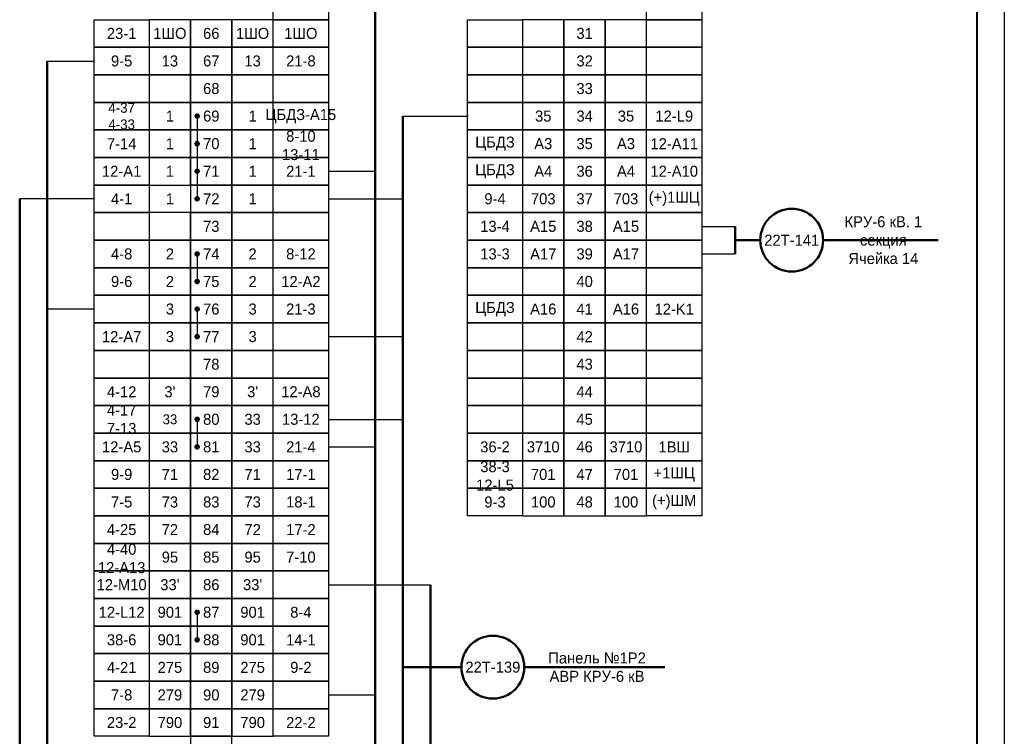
# Model space of a CAD drawing. Header units: millimetres. Extents: x 4897 to 12009, y -3017 to 2708.
# Tile 68 of 86: x 9612 to 9791, y 127 to 257. Entities that reach past the tile are written whole.
import ezdxf

# ---------------------------------------------------------------- set-up
doc = ezdxf.new("R2010")
doc.units = ezdxf.units.MM
doc.styles.add('SIMPLEX', font='txt', dxfattribs={"height": 5})

msp = doc.modelspace()

# ---------------------------------------------------------------- linework, layer by layer
for p, q in [((9790.55, 466.07), (9790.55, 46.06)), ((9617.01, 249.05), (9625.5, 249.05)), ((9644.19, 239.05), (9644.19, 224.05)), ((9681.49, 239.05), (9693.36, 239.05)), ((9625.5, 224.05), (9612.01, 224.05)), ((9668, 224.05), (9681.49, 224.05)), ((9735.7, 219.05), (9741.73, 219.05)), ((9644.19, 214.05), (9644.19, 209.05)), ((9735.7, 214.05), (9741.73, 214.05)), ((9625.5, 204.05), (9617.01, 204.05)), ((9644.19, 204.05), (9644.19, 199.05)), ((9668, 199.05), (9681.49, 199.05)), ((9644.19, 184.05), (9644.19, 179.05)), ((9668, 184.05), (9681.49, 184.05)), ((9668, 179.05), (9676.49, 179.05)), ((9668, 154.05), (9686.49, 154.05)), ((9644.19, 149.05), (9644.19, 144.05)), ((9668, 134.05), (9676.49, 134.05))]:
    msp.add_line(p, q)
at = {"lineweight": 40}
msp.add_line((9785.55, 446.07), (9785.55, 50.98), dxfattribs=at)
at = {"lineweight": 50}
for p, q in [((9676.49, 274.05), (9676.49, 62.77)), ((9617.01, 249.05), (9617.01, 62.77)), ((9681.49, 239.05), (9681.49, 109.06)), ((9612.01, 224.05), (9612.01, 70.18)), ((9741.73, 219.05), (9741.73, 214.05)), ((9741.73, 216.55), (9746.3, 216.55)), ((9757.7, 216.55), (9778.58, 216.55)), ((9686.49, 154.05), (9686.49, 70.18)), ((9681.49, 139.09), (9692.11, 139.09)), ((9703.51, 139.09), (9728.99, 139.09))]:
    msp.add_line(p, q, dxfattribs=at)
for points in [[(9668, 256.55), (9658, 256.55), (9658, 261.55), (9668, 261.55)], [(9735.7, 256.55), (9725.7, 256.55), (9725.7, 261.55), (9735.7, 261.55)], [(9635.5, 251.55), (9625.5, 251.55), (9625.5, 256.55), (9635.5, 256.55)], [(9635.5, 251.55), (9625.5, 251.55), (9625.5, 256.55), (9635.5, 256.55)], [(9635.5, 251.55), (9643, 251.55), (9643, 256.55), (9635.5, 256.55)], [(9635.5, 251.55), (9643, 251.55), (9643, 256.55), (9635.5, 256.55)], [(9643, 251.55), (9650.5, 251.55), (9650.5, 256.55), (9643, 256.55)], [(9650.5, 251.55), (9658, 251.55), (9658, 256.55), (9650.5, 256.55)], [(9650.5, 251.55), (9658, 251.55), (9658, 256.55), (9650.5, 256.55)], [(9668, 251.55), (9658, 251.55), (9658, 256.55), (9668, 256.55)], [(9668, 251.55), (9658, 251.55), (9658, 256.55), (9668, 256.55)], [(9703.2, 251.55), (9693.2, 251.55), (9693.2, 256.55), (9703.2, 256.55)], [(9703.2, 251.55), (9693.2, 251.55), (9693.2, 256.55), (9703.2, 256.55)], [(9703.2, 251.55), (9710.7, 251.55), (9710.7, 256.55), (9703.2, 256.55)], [(9703.2, 251.55), (9710.7, 251.55), (9710.7, 256.55), (9703.2, 256.55)], [(9710.7, 251.55), (9718.2, 251.55), (9718.2, 256.55), (9710.7, 256.55)], [(9718.2, 251.55), (9725.7, 251.55), (9725.7, 256.55), (9718.2, 256.55)], [(9718.2, 251.55), (9725.7, 251.55), (9725.7, 256.55), (9718.2, 256.55)], [(9735.7, 251.55), (9725.7, 251.55), (9725.7, 256.55), (9735.7, 256.55)], [(9735.7, 251.55), (9725.7, 251.55), (9725.7, 256.55), (9735.7, 256.55)], [(9635.5, 246.55), (9625.5, 246.55), (9625.5, 251.55), (9635.5, 251.55)], [(9635.5, 246.55), (9625.5, 246.55), (9625.5, 251.55), (9635.5, 251.55)], [(9635.5, 246.55), (9643, 246.55), (9643, 251.55), (9635.5, 251.55)], [(9635.5, 246.55), (9643, 246.55), (9643, 251.55), (9635.5, 251.55)], [(9643, 246.55), (9650.5, 246.55), (9650.5, 251.55), (9643, 251.55)], [(9650.5, 246.55), (9658, 246.55), (9658, 251.55), (9650.5, 251.55)], [(9650.5, 246.55), (9658, 246.55), (9658, 251.55), (9650.5, 251.55)], [(9668, 246.55), (9658, 246.55), (9658, 251.55), (9668, 251.55)], [(9668, 246.55), (9658, 246.55), (9658, 251.55), (9668, 251.55)], [(9703.2, 246.55), (9693.2, 246.55), (9693.2, 251.55), (9703.2, 251.55)], [(9703.2, 246.55), (9693.2, 246.55), (9693.2, 251.55), (9703.2, 251.55)], [(9703.2, 246.55), (9710.7, 246.55), (9710.7, 251.55), (9703.2, 251.55)], [(9703.2, 246.55), (9710.7, 246.55), (9710.7, 251.55), (9703.2, 251.55)], [(9710.7, 246.55), (9718.2, 246.55), (9718.2, 251.55), (9710.7, 251.55)], [(9718.2, 246.55), (9725.7, 246.55), (9725.7, 251.55), (9718.2, 251.55)], [(9718.2, 246.55), (9725.7, 246.55), (9725.7, 251.55), (9718.2, 251.55)], [(9735.7, 246.55), (9725.7, 246.55), (9725.7, 251.55), (9735.7, 251.55)], [(9735.7, 246.55), (9725.7, 246.55), (9725.7, 251.55), (9735.7, 251.55)], [(9635.5, 241.55), (9625.5, 241.55), (9625.5, 246.55), (9635.5, 246.55)], [(9635.5, 241.55), (9625.5, 241.55), (9625.5, 246.55), (9635.5, 246.55)], [(9635.5, 241.55), (9643, 241.55), (9643, 246.55), (9635.5, 246.55)], [(9635.5, 241.55), (9643, 241.55), (9643, 246.55), (9635.5, 246.55)], [(9643, 241.55), (9650.5, 241.55), (9650.5, 246.55), (9643, 246.55)], [(9650.5, 241.55), (9658, 241.55), (9658, 246.55), (9650.5, 246.55)], [(9650.5, 241.55), (9658, 241.55), (9658, 246.55), (9650.5, 246.55)], [(9668, 241.55), (9658, 241.55), (9658, 246.55), (9668, 246.55)], [(9668, 241.55), (9658, 241.55), (9658, 246.55), (9668, 246.55)], [(9703.2, 241.55), (9693.2, 241.55), (9693.2, 246.55), (9703.2, 246.55)], [(9703.2, 241.55), (9693.2, 241.55), (9693.2, 246.55), (9703.2, 246.55)], [(9703.2, 241.55), (9710.7, 241.55), (9710.7, 246.55), (9703.2, 246.55)], [(9703.2, 241.55), (9710.7, 241.55), (9710.7, 246.55), (9703.2, 246.55)], [(9710.7, 241.55), (9718.2, 241.55), (9718.2, 246.55), (9710.7, 246.55)], [(9718.2, 241.55), (9725.7, 241.55), (9725.7, 246.55), (9718.2, 246.55)], [(9718.2, 241.55), (9725.7, 241.55), (9725.7, 246.55), (9718.2, 246.55)], [(9735.7, 241.55), (9725.7, 241.55), (9725.7, 246.55), (9735.7, 246.55)], [(9735.7, 241.55), (9725.7, 241.55), (9725.7, 246.55), (9735.7, 246.55)], [(9635.5, 236.55), (9625.5, 236.55), (9625.5, 241.55), (9635.5, 241.55)], [(9635.5, 236.55), (9625.5, 236.55), (9625.5, 241.55), (9635.5, 241.55)], [(9635.5, 236.55), (9643, 236.55), (9643, 241.55), (9635.5, 241.55)], [(9635.5, 236.55), (9643, 236.55), (9643, 241.55), (9635.5, 241.55)], [(9643, 236.55), (9650.5, 236.55), (9650.5, 241.55), (9643, 241.55)], [(9650.5, 236.55), (9658, 236.55), (9658, 241.55), (9650.5, 241.55)], [(9650.5, 236.55), (9658, 236.55), (9658, 241.55), (9650.5, 241.55)], [(9668, 236.55), (9658, 236.55), (9658, 241.55), (9668, 241.55)], [(9668, 236.55), (9658, 236.55), (9658, 241.55), (9668, 241.55)], [(9703.2, 236.55), (9693.2, 236.55), (9693.2, 241.55), (9703.2, 241.55)], [(9703.2, 236.55), (9693.2, 236.55), (9693.2, 241.55), (9703.2, 241.55)], [(9703.2, 236.55), (9710.7, 236.55), (9710.7, 241.55), (9703.2, 241.55)], [(9703.2, 236.55), (9710.7, 236.55), (9710.7, 241.55), (9703.2, 241.55)], [(9710.7, 236.55), (9718.2, 236.55), (9718.2, 241.55), (9710.7, 241.55)], [(9718.2, 236.55), (9725.7, 236.55), (9725.7, 241.55), (9718.2, 241.55)], [(9718.2, 236.55), (9725.7, 236.55), (9725.7, 241.55), (9718.2, 241.55)], [(9735.7, 236.55), (9725.7, 236.55), (9725.7, 241.55), (9735.7, 241.55)], [(9735.7, 236.55), (9725.7, 236.55), (9725.7, 241.55), (9735.7, 241.55)], [(9635.5, 231.55), (9625.5, 231.55), (9625.5, 236.55), (9635.5, 236.55)], [(9635.5, 231.55), (9625.5, 231.55), (9625.5, 236.55), (9635.5, 236.55)], [(9635.5, 231.55), (9643, 231.55), (9643, 236.55), (9635.5, 236.55)], [(9635.5, 231.55), (9643, 231.55), (9643, 236.55), (9635.5, 236.55)], [(9643, 231.55), (9650.5, 231.55), (9650.5, 236.55), (9643, 236.55)], [(9650.5, 231.55), (9658, 231.55), (9658, 236.55), (9650.5, 236.55)], [(9650.5, 231.55), (9658, 231.55), (9658, 236.55), (9650.5, 236.55)], [(9668, 231.55), (9658, 231.55), (9658, 236.55), (9668, 236.55)], [(9668, 231.55), (9658, 231.55), (9658, 236.55), (9668, 236.55)], [(9703.2, 231.55), (9693.2, 231.55), (9693.2, 236.55), (9703.2, 236.55)], [(9703.2, 231.55), (9693.2, 231.55), (9693.2, 236.55), (9703.2, 236.55)], [(9703.2, 231.55), (9710.7, 231.55), (9710.7, 236.55), (9703.2, 236.55)], [(9703.2, 231.55), (9710.7, 231.55), (9710.7, 236.55), (9703.2, 236.55)], [(9710.7, 231.55), (9718.2, 231.55), (9718.2, 236.55), (9710.7, 236.55)], [(9718.2, 231.55), (9725.7, 231.55), (9725.7, 236.55), (9718.2, 236.55)], [(9718.2, 231.55), (9725.7, 231.55), (9725.7, 236.55), (9718.2, 236.55)], [(9735.7, 231.55), (9725.7, 231.55), (9725.7, 236.55), (9735.7, 236.55)], [(9735.7, 231.55), (9725.7, 231.55), (9725.7, 236.55), (9735.7, 236.55)], [(9635.5, 226.55), (9625.5, 226.55), (9625.5, 231.55), (9635.5, 231.55)], [(9635.5, 226.55), (9625.5, 226.55), (9625.5, 231.55), (9635.5, 231.55)], [(9635.5, 226.55), (9643, 226.55), (9643, 231.55), (9635.5, 231.55)], [(9635.5, 226.55), (9643, 226.55), (9643, 231.55), (9635.5, 231.55)], [(9643, 226.55), (9650.5, 226.55), (9650.5, 231.55), (9643, 231.55)], [(9650.5, 226.55), (9658, 226.55), (9658, 231.55), (9650.5, 231.55)], [(9650.5, 226.55), (9658, 226.55), (9658, 231.55), (9650.5, 231.55)], [(9668, 226.55), (9658, 226.55), (9658, 231.55), (9668, 231.55)], [(9668, 226.55), (9658, 226.55), (9658, 231.55), (9668, 231.55)], [(9703.2, 226.55), (9693.2, 226.55), (9693.2, 231.55), (9703.2, 231.55)], [(9703.2, 226.55), (9693.2, 226.55), (9693.2, 231.55), (9703.2, 231.55)], [(9703.2, 226.55), (9710.7, 226.55), (9710.7, 231.55), (9703.2, 231.55)], [(9703.2, 226.55), (9710.7, 226.55), (9710.7, 231.55), (9703.2, 231.55)], [(9710.7, 226.55), (9718.2, 226.55), (9718.2, 231.55), (9710.7, 231.55)], [(9718.2, 226.55), (9725.7, 226.55), (9725.7, 231.55), (9718.2, 231.55)], [(9718.2, 226.55), (9725.7, 226.55), (9725.7, 231.55), (9718.2, 231.55)], [(9735.7, 226.55), (9725.7, 226.55), (9725.7, 231.55), (9735.7, 231.55)], [(9735.7, 226.55), (9725.7, 226.55), (9725.7, 231.55), (9735.7, 231.55)], [(9635.5, 221.55), (9625.5, 221.55), (9625.5, 226.55), (9635.5, 226.55)], [(9635.5, 221.55), (9625.5, 221.55), (9625.5, 226.55), (9635.5, 226.55)], [(9643, 221.55), (9650.5, 221.55), (9650.5, 226.55), (9643, 226.55)], [(9650.5, 221.55), (9658, 221.55), (9658, 226.55), (9650.5, 226.55)], [(9650.5, 221.55), (9658, 221.55), (9658, 226.55), (9650.5, 226.55)], [(9668, 221.55), (9658, 221.55), (9658, 226.55), (9668, 226.55)], [(9668, 221.55), (9658, 221.55), (9658, 226.55), (9668, 226.55)], [(9703.2, 221.55), (9693.2, 221.55), (9693.2, 226.55), (9703.2, 226.55)], [(9703.2, 221.55), (9693.2, 221.55), (9693.2, 226.55), (9703.2, 226.55)], [(9703.2, 221.55), (9710.7, 221.55), (9710.7, 226.55), (9703.2, 226.55)], [(9703.2, 221.55), (9710.7, 221.55), (9710.7, 226.55), (9703.2, 226.55)], [(9710.7, 221.55), (9718.2, 221.55), (9718.2, 226.55), (9710.7, 226.55)], [(9718.2, 221.55), (9725.7, 221.55), (9725.7, 226.55), (9718.2, 226.55)], [(9718.2, 221.55), (9725.7, 221.55), (9725.7, 226.55), (9718.2, 226.55)], [(9735.7, 221.55), (9725.7, 221.55), (9725.7, 226.55), (9735.7, 226.55)], [(9735.7, 221.55), (9725.7, 221.55), (9725.7, 226.55), (9735.7, 226.55)], [(9635.5, 216.55), (9625.5, 216.55), (9625.5, 221.55), (9635.5, 221.55)], [(9635.5, 216.55), (9625.5, 216.55), (9625.5, 221.55), (9635.5, 221.55)], [(9635.5, 216.55), (9643, 216.55), (9643, 221.55), (9635.5, 221.55)], [(9635.5, 216.55), (9643, 216.55), (9643, 221.55), (9635.5, 221.55)], [(9643, 216.55), (9650.5, 216.55), (9650.5, 221.55), (9643, 221.55)], [(9650.5, 216.55), (9658, 216.55), (9658, 221.55), (9650.5, 221.55)], [(9650.5, 216.55), (9658, 216.55), (9658, 221.55), (9650.5, 221.55)], [(9668, 216.55), (9658, 216.55), (9658, 221.55), (9668, 221.55)], [(9668, 216.55), (9658, 216.55), (9658, 221.55), (9668, 221.55)], [(9703.2, 216.55), (9693.2, 216.55), (9693.2, 221.55), (9703.2, 221.55)], [(9703.2, 216.55), (9693.2, 216.55), (9693.2, 221.55), (9703.2, 221.55)], [(9703.2, 216.55), (9710.7, 216.55), (9710.7, 221.55), (9703.2, 221.55)], [(9703.2, 216.55), (9710.7, 216.55), (9710.7, 221.55), (9703.2, 221.55)], [(9710.7, 216.55), (9718.2, 216.55), (9718.2, 221.55), (9710.7, 221.55)], [(9718.2, 216.55), (9725.7, 216.55), (9725.7, 221.55), (9718.2, 221.55)], [(9718.2, 216.55), (9725.7, 216.55), (9725.7, 221.55), (9718.2, 221.55)], [(9735.7, 216.55), (9725.7, 216.55), (9725.7, 221.55), (9735.7, 221.55)], [(9735.7, 216.55), (9725.7, 216.55), (9725.7, 221.55), (9735.7, 221.55)], [(9635.5, 211.55), (9625.5, 211.55), (9625.5, 216.55), (9635.5, 216.55)], [(9635.5, 211.55), (9625.5, 211.55), (9625.5, 216.55), (9635.5, 216.55)], [(9635.5, 211.55), (9643, 211.55), (9643, 216.55), (9635.5, 216.55)], [(9635.5, 211.55), (9643, 211.55), (9643, 216.55), (9635.5, 216.55)], [(9643, 211.55), (9650.5, 211.55), (9650.5, 216.55), (9643, 216.55)], [(9650.5, 211.55), (9658, 211.55), (9658, 216.55), (9650.5, 216.55)], [(9650.5, 211.55), (9658, 211.55), (9658, 216.55), (9650.5, 216.55)], [(9668, 211.55), (9658, 211.55), (9658, 216.55), (9668, 216.55)], [(9668, 211.55), (9658, 211.55), (9658, 216.55), (9668, 216.55)], [(9703.2, 211.55), (9693.2, 211.55), (9693.2, 216.55), (9703.2, 216.55)], [(9703.2, 211.55), (9693.2, 211.55), (9693.2, 216.55), (9703.2, 216.55)], [(9703.2, 211.55), (9710.7, 211.55), (9710.7, 216.55), (9703.2, 216.55)], [(9703.2, 211.55), (9710.7, 211.55), (9710.7, 216.55), (9703.2, 216.55)], [(9710.7, 211.55), (9718.2, 211.55), (9718.2, 216.55), (9710.7, 216.55)], [(9718.2, 211.55), (9725.7, 211.55), (9725.7, 216.55), (9718.2, 216.55)], [(9718.2, 211.55), (9725.7, 211.55), (9725.7, 216.55), (9718.2, 216.55)], [(9735.7, 211.55), (9725.7, 211.55), (9725.7, 216.55), (9735.7, 216.55)], [(9735.7, 211.55), (9725.7, 211.55), (9725.7, 216.55), (9735.7, 216.55)], [(9635.5, 206.55), (9625.5, 206.55), (9625.5, 211.55), (9635.5, 211.55)], [(9635.5, 206.55), (9625.5, 206.55), (9625.5, 211.55), (9635.5, 211.55)], [(9635.5, 206.55), (9643, 206.55), (9643, 211.55), (9635.5, 211.55)], [(9635.5, 206.55), (9643, 206.55), (9643, 211.55), (9635.5, 211.55)], [(9643, 206.55), (9650.5, 206.55), (9650.5, 211.55), (9643, 211.55)], [(9650.5, 206.55), (9658, 206.55), (9658, 211.55), (9650.5, 211.55)], [(9650.5, 206.55), (9658, 206.55), (9658, 211.55), (9650.5, 211.55)], [(9668, 206.55), (9658, 206.55), (9658, 211.55), (9668, 211.55)], [(9668, 206.55), (9658, 206.55), (9658, 211.55), (9668, 211.55)], [(9703.2, 206.55), (9693.2, 206.55), (9693.2, 211.55), (9703.2, 211.55)], [(9703.2, 206.55), (9693.2, 206.55), (9693.2, 211.55), (9703.2, 211.55)], [(9703.2, 206.55), (9710.7, 206.55), (9710.7, 211.55), (9703.2, 211.55)], [(9703.2, 206.55), (9710.7, 206.55), (9710.7, 211.55), (9703.2, 211.55)], [(9710.7, 206.55), (9718.2, 206.55), (9718.2, 211.55), (9710.7, 211.55)], [(9718.2, 206.55), (9725.7, 206.55), (9725.7, 211.55), (9718.2, 211.55)], [(9718.2, 206.55), (9725.7, 206.55), (9725.7, 211.55), (9718.2, 211.55)], [(9735.7, 206.55), (9725.7, 206.55), (9725.7, 211.55), (9735.7, 211.55)], [(9735.7, 206.55), (9725.7, 206.55), (9725.7, 211.55), (9735.7, 211.55)], [(9635.5, 201.55), (9625.5, 201.55), (9625.5, 206.55), (9635.5, 206.55)], [(9635.5, 201.55), (9643, 201.55), (9643, 206.55), (9635.5, 206.55)], [(9643, 201.55), (9650.5, 201.55), (9650.5, 206.55), (9643, 206.55)], [(9650.5, 201.55), (9658, 201.55), (9658, 206.55), (9650.5, 206.55)], [(9668, 201.55), (9658, 201.55), (9658, 206.55), (9668, 206.55)], [(9703.2, 201.55), (9693.2, 201.55), (9693.2, 206.55), (9703.2, 206.55)], [(9703.2, 201.55), (9693.2, 201.55), (9693.2, 206.55), (9703.2, 206.55)], [(9703.2, 201.55), (9710.7, 201.55), (9710.7, 206.55), (9703.2, 206.55)], [(9703.2, 201.55), (9710.7, 201.55), (9710.7, 206.55), (9703.2, 206.55)], [(9710.7, 201.55), (9718.2, 201.55), (9718.2, 206.55), (9710.7, 206.55)], [(9718.2, 201.55), (9725.7, 201.55), (9725.7, 206.55), (9718.2, 206.55)], [(9718.2, 201.55), (9725.7, 201.55), (9725.7, 206.55), (9718.2, 206.55)], [(9735.7, 201.55), (9725.7, 201.55), (9725.7, 206.55), (9735.7, 206.55)], [(9735.7, 201.55), (9725.7, 201.55), (9725.7, 206.55), (9735.7, 206.55)], [(9635.5, 196.55), (9625.5, 196.55), (9625.5, 201.55), (9635.5, 201.55)], [(9635.5, 196.55), (9643, 196.55), (9643, 201.55), (9635.5, 201.55)], [(9643, 196.55), (9650.5, 196.55), (9650.5, 201.55), (9643, 201.55)], [(9650.5, 196.55), (9658, 196.55), (9658, 201.55), (9650.5, 201.55)], [(9668, 196.55), (9658, 196.55), (9658, 201.55), (9668, 201.55)], [(9703.2, 196.55), (9693.2, 196.55), (9693.2, 201.55), (9703.2, 201.55)], [(9703.2, 196.55), (9693.2, 196.55), (9693.2, 201.55), (9703.2, 201.55)], [(9703.2, 196.55), (9710.7, 196.55), (9710.7, 201.55), (9703.2, 201.55)], [(9703.2, 196.55), (9710.7, 196.55), (9710.7, 201.55), (9703.2, 201.55)], [(9710.7, 196.55), (9718.2, 196.55), (9718.2, 201.55), (9710.7, 201.55)], [(9718.2, 196.55), (9725.7, 196.55), (9725.7, 201.55), (9718.2, 201.55)], [(9718.2, 196.55), (9725.7, 196.55), (9725.7, 201.55), (9718.2, 201.55)], [(9735.7, 196.55), (9725.7, 196.55), (9725.7, 201.55), (9735.7, 201.55)], [(9735.7, 196.55), (9725.7, 196.55), (9725.7, 201.55), (9735.7, 201.55)], [(9635.5, 191.55), (9625.5, 191.55), (9625.5, 196.55), (9635.5, 196.55)], [(9635.5, 191.55), (9643, 191.55), (9643, 196.55), (9635.5, 196.55)], [(9643, 191.55), (9650.5, 191.55), (9650.5, 196.55), (9643, 196.55)], [(9650.5, 191.55), (9658, 191.55), (9658, 196.55), (9650.5, 196.55)], [(9668, 191.55), (9658, 191.55), (9658, 196.55), (9668, 196.55)], [(9703.2, 191.55), (9693.2, 191.55), (9693.2, 196.55), (9703.2, 196.55)], [(9703.2, 191.55), (9693.2, 191.55), (9693.2, 196.55), (9703.2, 196.55)], [(9703.2, 191.55), (9710.7, 191.55), (9710.7, 196.55), (9703.2, 196.55)], [(9703.2, 191.55), (9710.7, 191.55), (9710.7, 196.55), (9703.2, 196.55)], [(9710.7, 191.55), (9718.2, 191.55), (9718.2, 196.55), (9710.7, 196.55)], [(9718.2, 191.55), (9725.7, 191.55), (9725.7, 196.55), (9718.2, 196.55)], [(9718.2, 191.55), (9725.7, 191.55), (9725.7, 196.55), (9718.2, 196.55)], [(9735.7, 191.55), (9725.7, 191.55), (9725.7, 196.55), (9735.7, 196.55)], [(9735.7, 191.55), (9725.7, 191.55), (9725.7, 196.55), (9735.7, 196.55)], [(9635.5, 186.55), (9625.5, 186.55), (9625.5, 191.55), (9635.5, 191.55)], [(9635.5, 186.55), (9643, 186.55), (9643, 191.55), (9635.5, 191.55)], [(9643, 186.55), (9650.5, 186.55), (9650.5, 191.55), (9643, 191.55)], [(9650.5, 186.55), (9658, 186.55), (9658, 191.55), (9650.5, 191.55)], [(9668, 186.55), (9658, 186.55), (9658, 191.55), (9668, 191.55)], [(9703.2, 186.55), (9693.2, 186.55), (9693.2, 191.55), (9703.2, 191.55)], [(9703.2, 186.55), (9693.2, 186.55), (9693.2, 191.55), (9703.2, 191.55)], [(9703.2, 186.55), (9710.7, 186.55), (9710.7, 191.55), (9703.2, 191.55)], [(9703.2, 186.55), (9710.7, 186.55), (9710.7, 191.55), (9703.2, 191.55)], [(9710.7, 186.55), (9718.2, 186.55), (9718.2, 191.55), (9710.7, 191.55)], [(9718.2, 186.55), (9725.7, 186.55), (9725.7, 191.55), (9718.2, 191.55)], [(9718.2, 186.55), (9725.7, 186.55), (9725.7, 191.55), (9718.2, 191.55)], [(9735.7, 186.55), (9725.7, 186.55), (9725.7, 191.55), (9735.7, 191.55)], [(9735.7, 186.55), (9725.7, 186.55), (9725.7, 191.55), (9735.7, 191.55)], [(9635.5, 181.55), (9625.5, 181.55), (9625.5, 186.55), (9635.5, 186.55)], [(9635.5, 181.55), (9643, 181.55), (9643, 186.55), (9635.5, 186.55)], [(9643, 181.55), (9650.5, 181.55), (9650.5, 186.55), (9643, 186.55)], [(9650.5, 181.55), (9658, 181.55), (9658, 186.55), (9650.5, 186.55)], [(9668, 181.55), (9658, 181.55), (9658, 186.55), (9668, 186.55)], [(9703.2, 181.55), (9693.2, 181.55), (9693.2, 186.55), (9703.2, 186.55)], [(9703.2, 181.55), (9693.2, 181.55), (9693.2, 186.55), (9703.2, 186.55)], [(9703.2, 181.55), (9710.7, 181.55), (9710.7, 186.55), (9703.2, 186.55)], [(9703.2, 181.55), (9710.7, 181.55), (9710.7, 186.55), (9703.2, 186.55)], [(9710.7, 181.55), (9718.2, 181.55), (9718.2, 186.55), (9710.7, 186.55)], [(9718.2, 181.55), (9725.7, 181.55), (9725.7, 186.55), (9718.2, 186.55)], [(9718.2, 181.55), (9725.7, 181.55), (9725.7, 186.55), (9718.2, 186.55)], [(9735.7, 181.55), (9725.7, 181.55), (9725.7, 186.55), (9735.7, 186.55)], [(9735.7, 181.55), (9725.7, 181.55), (9725.7, 186.55), (9735.7, 186.55)], [(9635.5, 176.55), (9625.5, 176.55), (9625.5, 181.55), (9635.5, 181.55)], [(9635.5, 176.55), (9625.5, 176.55), (9625.5, 181.55), (9635.5, 181.55)], [(9635.5, 176.55), (9643, 176.55), (9643, 181.55), (9635.5, 181.55)], [(9635.5, 176.55), (9643, 176.55), (9643, 181.55), (9635.5, 181.55)], [(9643, 176.55), (9650.5, 176.55), (9650.5, 181.55), (9643, 181.55)], [(9650.5, 176.55), (9658, 176.55), (9658, 181.55), (9650.5, 181.55)], [(9650.5, 176.55), (9658, 176.55), (9658, 181.55), (9650.5, 181.55)], [(9668, 176.55), (9658, 176.55), (9658, 181.55), (9668, 181.55)], [(9668, 176.55), (9658, 176.55), (9658, 181.55), (9668, 181.55)], [(9703.2, 176.55), (9693.2, 176.55), (9693.2, 181.55), (9703.2, 181.55)], [(9703.2, 176.55), (9693.2, 176.55), (9693.2, 181.55), (9703.2, 181.55)], [(9703.2, 176.55), (9710.7, 176.55), (9710.7, 181.55), (9703.2, 181.55)], [(9703.2, 176.55), (9710.7, 176.55), (9710.7, 181.55), (9703.2, 181.55)], [(9710.7, 176.55), (9718.2, 176.55), (9718.2, 181.55), (9710.7, 181.55)], [(9718.2, 176.55), (9725.7, 176.55), (9725.7, 181.55), (9718.2, 181.55)], [(9718.2, 176.55), (9725.7, 176.55), (9725.7, 181.55), (9718.2, 181.55)], [(9735.7, 176.55), (9725.7, 176.55), (9725.7, 181.55), (9735.7, 181.55)], [(9735.7, 176.55), (9725.7, 176.55), (9725.7, 181.55), (9735.7, 181.55)], [(9635.5, 171.55), (9625.5, 171.55), (9625.5, 176.55), (9635.5, 176.55)], [(9635.5, 171.55), (9643, 171.55), (9643, 176.55), (9635.5, 176.55)], [(9643, 171.55), (9650.5, 171.55), (9650.5, 176.55), (9643, 176.55)], [(9650.5, 171.55), (9658, 171.55), (9658, 176.55), (9650.5, 176.55)], [(9668, 171.55), (9658, 171.55), (9658, 176.55), (9668, 176.55)], [(9703.2, 171.55), (9693.2, 171.55), (9693.2, 176.55), (9703.2, 176.55)], [(9703.2, 171.55), (9693.2, 171.55), (9693.2, 176.55), (9703.2, 176.55)], [(9703.2, 171.55), (9710.7, 171.55), (9710.7, 176.55), (9703.2, 176.55)], [(9703.2, 171.55), (9710.7, 171.55), (9710.7, 176.55), (9703.2, 176.55)], [(9710.7, 171.55), (9718.2, 171.55), (9718.2, 176.55), (9710.7, 176.55)], [(9718.2, 171.55), (9725.7, 171.55), (9725.7, 176.55), (9718.2, 176.55)], [(9718.2, 171.55), (9725.7, 171.55), (9725.7, 176.55), (9718.2, 176.55)], [(9735.7, 171.55), (9725.7, 171.55), (9725.7, 176.55), (9735.7, 176.55)], [(9735.7, 171.55), (9725.7, 171.55), (9725.7, 176.55), (9735.7, 176.55)], [(9635.5, 166.55), (9625.5, 166.55), (9625.5, 171.55), (9635.5, 171.55)], [(9635.5, 166.55), (9643, 166.55), (9643, 171.55), (9635.5, 171.55)], [(9643, 166.55), (9650.5, 166.55), (9650.5, 171.55), (9643, 171.55)], [(9650.5, 166.55), (9658, 166.55), (9658, 171.55), (9650.5, 171.55)], [(9668, 166.55), (9658, 166.55), (9658, 171.55), (9668, 171.55)], [(9703.2, 166.55), (9693.2, 166.55), (9693.2, 171.55), (9703.2, 171.55)], [(9703.2, 166.55), (9693.2, 166.55), (9693.2, 171.55), (9703.2, 171.55)], [(9703.2, 166.55), (9710.7, 166.55), (9710.7, 171.55), (9703.2, 171.55)], [(9703.2, 166.55), (9710.7, 166.55), (9710.7, 171.55), (9703.2, 171.55)], [(9710.7, 166.55), (9718.2, 166.55), (9718.2, 171.55), (9710.7, 171.55)], [(9718.2, 166.55), (9725.7, 166.55), (9725.7, 171.55), (9718.2, 171.55)], [(9718.2, 166.55), (9725.7, 166.55), (9725.7, 171.55), (9718.2, 171.55)], [(9735.7, 166.55), (9725.7, 166.55), (9725.7, 171.55), (9735.7, 171.55)], [(9735.7, 166.55), (9725.7, 166.55), (9725.7, 171.55), (9735.7, 171.55)], [(9635.5, 161.55), (9625.5, 161.55), (9625.5, 166.55), (9635.5, 166.55)], [(9635.5, 161.55), (9643, 161.55), (9643, 166.55), (9635.5, 166.55)], [(9643, 161.55), (9650.5, 161.55), (9650.5, 166.55), (9643, 166.55)], [(9650.5, 161.55), (9658, 161.55), (9658, 166.55), (9650.5, 166.55)], [(9668, 161.55), (9658, 161.55), (9658, 166.55), (9668, 166.55)], [(9635.5, 156.55), (9625.5, 156.55), (9625.5, 161.55), (9635.5, 161.55)], [(9635.5, 156.55), (9625.5, 156.55), (9625.5, 161.55), (9635.5, 161.55)], [(9635.5, 156.55), (9643, 156.55), (9643, 161.55), (9635.5, 161.55)], [(9635.5, 156.55), (9643, 156.55), (9643, 161.55), (9635.5, 161.55)], [(9643, 156.55), (9650.5, 156.55), (9650.5, 161.55), (9643, 161.55)], [(9650.5, 156.55), (9658, 156.55), (9658, 161.55), (9650.5, 161.55)], [(9650.5, 156.55), (9658, 156.55), (9658, 161.55), (9650.5, 161.55)], [(9668, 156.55), (9658, 156.55), (9658, 161.55), (9668, 161.55)], [(9668, 156.55), (9658, 156.55), (9658, 161.55), (9668, 161.55)], [(9635.5, 151.55), (9625.5, 151.55), (9625.5, 156.55), (9635.5, 156.55)], [(9635.5, 151.55), (9625.5, 151.55), (9625.5, 156.55), (9635.5, 156.55)], [(9635.5, 151.55), (9643, 151.55), (9643, 156.55), (9635.5, 156.55)], [(9635.5, 151.55), (9643, 151.55), (9643, 156.55), (9635.5, 156.55)], [(9643, 151.55), (9650.5, 151.55), (9650.5, 156.55), (9643, 156.55)], [(9650.5, 151.55), (9658, 151.55), (9658, 156.55), (9650.5, 156.55)], [(9650.5, 151.55), (9658, 151.55), (9658, 156.55), (9650.5, 156.55)], [(9668, 151.55), (9658, 151.55), (9658, 156.55), (9668, 156.55)], [(9668, 151.55), (9658, 151.55), (9658, 156.55), (9668, 156.55)], [(9635.5, 146.55), (9625.5, 146.55), (9625.5, 151.55), (9635.5, 151.55)], [(9635.5, 146.55), (9625.5, 146.55), (9625.5, 151.55), (9635.5, 151.55)], [(9635.5, 146.55), (9643, 146.55), (9643, 151.55), (9635.5, 151.55)], [(9635.5, 146.55), (9643, 146.55), (9643, 151.55), (9635.5, 151.55)], [(9643, 146.55), (9650.5, 146.55), (9650.5, 151.55), (9643, 151.55)], [(9650.5, 146.55), (9658, 146.55), (9658, 151.55), (9650.5, 151.55)], [(9650.5, 146.55), (9658, 146.55), (9658, 151.55), (9650.5, 151.55)], [(9668, 146.55), (9658, 146.55), (9658, 151.55), (9668, 151.55)], [(9668, 146.55), (9658, 146.55), (9658, 151.55), (9668, 151.55)], [(9635.5, 141.55), (9625.5, 141.55), (9625.5, 146.55), (9635.5, 146.55)], [(9635.5, 141.55), (9625.5, 141.55), (9625.5, 146.55), (9635.5, 146.55)], [(9635.5, 141.55), (9643, 141.55), (9643, 146.55), (9635.5, 146.55)], [(9635.5, 141.55), (9643, 141.55), (9643, 146.55), (9635.5, 146.55)], [(9643, 141.55), (9650.5, 141.55), (9650.5, 146.55), (9643, 146.55)], [(9650.5, 141.55), (9658, 141.55), (9658, 146.55), (9650.5, 146.55)], [(9650.5, 141.55), (9658, 141.55), (9658, 146.55), (9650.5, 146.55)], [(9668, 141.55), (9658, 141.55), (9658, 146.55), (9668, 146.55)], [(9668, 141.55), (9658, 141.55), (9658, 146.55), (9668, 146.55)], [(9635.5, 136.55), (9625.5, 136.55), (9625.5, 141.55), (9635.5, 141.55)], [(9635.5, 136.55), (9625.5, 136.55), (9625.5, 141.55), (9635.5, 141.55)], [(9635.5, 136.55), (9643, 136.55), (9643, 141.55), (9635.5, 141.55)], [(9635.5, 136.55), (9643, 136.55), (9643, 141.55), (9635.5, 141.55)], [(9643, 136.55), (9650.5, 136.55), (9650.5, 141.55), (9643, 141.55)], [(9650.5, 136.55), (9658, 136.55), (9658, 141.55), (9650.5, 141.55)], [(9650.5, 136.55), (9658, 136.55), (9658, 141.55), (9650.5, 141.55)], [(9668, 136.55), (9658, 136.55), (9658, 141.55), (9668, 141.55)], [(9668, 136.55), (9658, 136.55), (9658, 141.55), (9668, 141.55)], [(9635.5, 131.55), (9625.5, 131.55), (9625.5, 136.55), (9635.5, 136.55)], [(9635.5, 131.55), (9643, 131.55), (9643, 136.55), (9635.5, 136.55)], [(9643, 131.55), (9650.5, 131.55), (9650.5, 136.55), (9643, 136.55)], [(9650.5, 131.55), (9658, 131.55), (9658, 136.55), (9650.5, 136.55)], [(9668, 131.55), (9658, 131.55), (9658, 136.55), (9668, 136.55)], [(9635.5, 126.56), (9625.5, 126.56), (9625.5, 131.55), (9635.5, 131.55)], [(9635.5, 126.56), (9643, 126.56), (9643, 131.55), (9635.5, 131.55)], [(9643, 126.56), (9650.5, 126.56), (9650.5, 131.55), (9643, 131.55)], [(9650.5, 126.56), (9658, 126.56), (9658, 131.55), (9650.5, 131.55)], [(9668, 126.56), (9658, 126.56), (9658, 131.55), (9668, 131.55)], [(9643, 121.56), (9650.5, 121.56), (9650.5, 126.56), (9643, 126.56)]]:
    msp.add_lwpolyline(points, close=True)
at = {"const_width": 0.45}
for points in [[(9644.19, 239.33, 1), (9644.19, 238.78, 1)], [(9644.19, 234.33, 1), (9644.19, 233.78, 1)], [(9644.19, 229.33, 1), (9644.19, 228.78, 1)], [(9644.19, 224.33, 1), (9644.19, 223.78, 1)], [(9644.19, 214.33, 1), (9644.19, 213.78, 1)], [(9644.19, 209.33, 1), (9644.19, 208.78, 1)], [(9644.19, 204.33, 1), (9644.19, 203.78, 1)], [(9644.19, 199.33, 1), (9644.19, 198.78, 1)], [(9644.19, 184.33, 1), (9644.19, 183.78, 1)], [(9644.19, 179.33, 1), (9644.19, 178.78, 1)], [(9644.19, 149.33, 1), (9644.19, 148.78, 1)], [(9644.19, 144.33, 1), (9644.19, 143.78, 1)]]:
    msp.add_lwpolyline(points, format="xyb", close=True, dxfattribs=at)
msp.add_lwpolyline([(9668, 229.05), (9676.49, 229.05)])
at = {"lineweight": 50}
for centre in [(9752, 216.55), (9697.81, 139.09)]:
    msp.add_circle(centre, 5.7, dxfattribs=at)

# ---------------------------------------------------------------- texts
at = {"attachment_point": 5, "rotation": 0, "style": 'SIMPLEX'}
for s, insert, char_height, width in [('23-1', (9630.5, 254.05), 2, 9.9996), ('1ШО', (9639.25, 254.05), 2, 7.4996), ('1ШО', (9654.25, 254.05), 2, 7.4996), ('1ШО', (9663, 254.05), 2, 9.9996), ('9-5', (9630.5, 249.05), 2, 9.9996), ('13', (9639.25, 249.05), 2, 7.4996), ('13', (9654.25, 249.05), 2, 7.4996), ('21-8', (9663, 249.05), 2, 9.9996), ('4-37\\P4-33', (9630.5, 239.05), 1.8, 9.9996), ('1', (9639.25, 239.05), 2, 7.4996), ('1', (9654.25, 239.05), 2, 7.4996), ('ЦБДЗ-A15', (9663, 239.05), 2, 9.9996), ('35', (9706.95, 239.05), 2, 7.4997), ('35', (9721.95, 239.05), 2, 7.4997), ('12-L9', (9730.7, 239.05), 2, 9.9996), ('8-10\\P13-11', (9663, 233.73), 2, 9.9996), ('7-14', (9630.5, 234.05), 2, 9.9996), ('1', (9639.25, 234.05), 2, 7.4996), ('1', (9654.25, 234.05), 2, 7.4996), ('ЦБДЗ', (9698.2, 234.05), 2, 9.9996), ('A3', (9706.95, 234.05), 2, 7.4997), ('A3', (9721.95, 234.05), 2, 7.4997), ('12-A11', (9730.7, 234.05), 2, 9.9996), ('12-A1', (9630.5, 229.05), 2, 9.9996), ('21-1', (9663, 229.05), 2, 9.9996), ('ЦБДЗ', (9698.2, 229.05), 2, 9.9996), ('12-A10', (9730.7, 229.05), 2, 9.9996), ('1', (9639.25, 229.05), 2, 7.4996), ('1', (9654.25, 229.05), 2, 7.4996), ('A4', (9706.95, 229.05), 2, 7.4997), ('A4', (9721.95, 229.05), 2, 7.4997), ('4-1', (9630.5, 224.05), 2, 9.9996), ('1', (9639.25, 224.05), 2, 7.4996), ('1', (9654.25, 224.05), 2, 7.4996), ('9-4', (9698.2, 224.05), 2, 9.9996), ('703', (9706.95, 224.05), 2, 7.4997), ('703', (9721.95, 224.05), 2, 7.4997), ('(+)1ШЦ', (9730.7, 224.05), 2, 9.9996), ('13-4', (9698.2, 219.05), 2, 9.9996), ('A15', (9706.95, 219.05), 2, 7.4997), ('A15', (9721.95, 219.05), 2, 7.4997), ('4-8', (9630.5, 214.05), 2, 9.9996), ('2', (9639.25, 214.05), 2, 7.4996), ('2', (9654.25, 214.05), 2, 7.4996), ('8-12', (9663, 214.05), 2, 9.9996), ('13-3', (9698.2, 214.05), 2, 9.9996), ('A17', (9706.95, 214.05), 2, 7.4997), ('A17', (9721.95, 214.05), 2, 7.4997), ('9-6', (9630.5, 209.05), 2, 9.9996), ('2', (9639.25, 209.05), 2, 7.4996), ('2', (9654.25, 209.05), 2, 7.4996), ('12-A2', (9663, 209.05), 2, 9.9996), ('3', (9639.25, 204.05), 2, 7.4996), ('3', (9654.25, 204.05), 2, 7.4996), ('21-3', (9663, 204.05), 2, 9.9996), ('ЦБДЗ', (9698.2, 204.05), 2, 9.9996), ('A16', (9706.95, 204.05), 2, 7.4997), ('A16', (9721.95, 204.05), 2, 7.4997), ('12-K1', (9730.7, 204.05), 2, 9.9996), ('12-A7', (9630.5, 199.05), 2, 9.9996), ('3', (9639.25, 199.05), 2, 7.4996), ('3', (9654.25, 199.05), 2, 7.4996), ("3'", (9639.25, 189.05), 2, 7.4996), ("3'", (9654.25, 189.05), 2, 7.4996), ('12-A8', (9663, 189.05), 2, 9.9996), ('4-17\\P7-13', (9630.5, 184.05), 2, 9.9996), ('33', (9639.25, 184.05), 1.8, 7.4996), ('33', (9654.25, 184.05), 2, 7.4996), ('13-12', (9663, 184.05), 2, 9.9996), ('12-A5', (9630.5, 179.05), 2, 9.9996), ('33', (9639.25, 179.05), 2, 7.4996), ('33', (9654.25, 179.05), 2, 7.4996), ('21-4', (9663, 179.05), 2, 9.9996), ('36-2', (9698.2, 179.05), 2, 9.9996), ('3710', (9706.95, 179.05), 2, 7.4997), ('3710', (9721.95, 179.05), 2, 7.4997), ('1ВШ', (9730.7, 179.05), 2, 9.9996), ('9-9', (9630.5, 174.05), 2, 9.9996), ('71', (9639.25, 174.05), 2, 7.4996), ('71', (9654.25, 174.05), 2, 7.4996), ('17-1', (9663, 174.05), 2, 9.9996), ('38-3\\P12-L5', (9698.2, 173.79), 2, 9.9996), ('701', (9706.95, 174.05), 2, 7.4997), ('\\pt0;701', (9721.95, 174.05), 2, 7.4997), ('+1ШЦ', (9730.7, 174.05), 2, 9.9996), ('7-5', (9630.5, 169.05), 2, 9.9996), ('73', (9639.25, 169.05), 2, 7.4996), ('73', (9654.25, 169.05), 2, 7.4996), ('18-1', (9663, 169.05), 2, 9.9996), ('9-3', (9698.2, 169.05), 2, 9.9996), ('100', (9706.95, 169.05), 2, 7.4997), ('100', (9721.95, 169.05), 2, 7.4997), ('(+)ШМ', (9730.7, 169.05), 2, 9.9996), ('4-25', (9630.5, 164.05), 2, 9.9996), ('72', (9639.25, 164.05), 2, 7.4996), ('72', (9654.25, 164.05), 2, 7.4996), ('17-2', (9663, 164.05), 2, 9.9996), ('4-40\\P12-A13', (9630.5, 158.81), 2, 9.9996), ('95', (9639.25, 159.05), 2, 7.4996), ('95', (9654.25, 159.05), 2, 7.4996), ('7-10', (9663, 159.05), 2, 9.9996), ('12-M10', (9630.5, 154.05), 2, 9.9996), ("33'", (9639.25, 154.05), 2, 7.4996), ("33'", (9654.25, 154.05), 2, 7.4996), ('12-L12', (9630.5, 149.05), 2, 9.9996), ('901', (9639.25, 149.05), 2, 7.4996), ('901', (9654.25, 149.05), 2, 7.4996), ('8-4', (9663, 149.05), 2, 9.9996), ('38-6', (9630.5, 144.05), 2, 9.9996), ('901', (9639.25, 144.05), 2, 7.4996), ('901', (9654.25, 144.05), 2, 7.4996), ('14-1', (9663, 144.05), 2, 9.9996), ('4-21', (9630.5, 139.05), 2, 9.9996), ('275', (9639.25, 139.05), 2, 7.4996), ('275', (9654.25, 139.05), 2, 7.4996), ('9-2', (9663, 139.05), 2, 9.9996), ('7-8', (9630.5, 134.05), 2, 9.9996), ('279', (9639.25, 134.05), 2, 7.4996), ('279', (9654.25, 134.05), 2, 7.4996), ('23-2', (9630.5, 129.05), 2, 9.9996), ('790', (9639.25, 129.05), 2, 7.4996), ('790', (9654.25, 129.05), 2, 7.4996), ('22-2', (9663, 129.05), 2, 9.9996)]:
    msp.add_mtext(s, dxfattribs=dict(at, insert=insert, char_height=char_height, width=width))
at = {"char_height": 2, "attachment_point": 5, "style": 'SIMPLEX'}
for s, insert, width in [('66', (9646.75, 254.05), 7.4997), ('31', (9714.45, 254.05), 7.4997), ('67', (9646.75, 249.05), 7.4997), ('32', (9714.45, 249.05), 7.4997), ('68', (9646.75, 244.05), 7.4997), ('33', (9714.45, 244.05), 7.4997), ('69', (9646.75, 239.05), 7.4997), ('34', (9714.45, 239.05), 7.4997), ('70', (9646.75, 234.05), 7.4997), ('35', (9714.45, 234.05), 7.4997), ('36', (9714.45, 229.05), 7.4997), ('71', (9646.75, 229.05), 7.4997), ('72', (9646.75, 224.05), 7.4997), ('37', (9714.45, 224.05), 7.4997), ('73', (9646.75, 219.05), 7.4997), ('38 ', (9714.45, 219.05), 7.4997), ('КРУ-6 кВ. 1 секция\\PЯчейка 14', (9768.62, 216.55), 19.3839), ('74', (9646.75, 214.05), 7.4997), ('39', (9714.45, 214.05), 7.4997), ('75', (9646.75, 209.05), 7.4997), ('40', (9714.45, 209.05), 7.4997), ('76', (9646.75, 204.05), 7.4997), ('41', (9714.45, 204.05), 7.4997), ('77', (9646.75, 199.05), 7.4997), ('42', (9714.45, 199.05), 7.4997), ('78', (9646.75, 194.05), 7.4997), ('43', (9714.45, 194.05), 7.4997), ('79', (9646.75, 189.05), 7.4997), ('44 ', (9714.45, 189.05), 7.4997), ('80', (9646.75, 184.05), 7.4997), ('45', (9714.45, 184.05), 7.4997), ('81', (9646.75, 179.05), 7.4997), ('46', (9714.45, 179.05), 7.4997), ('82', (9646.75, 174.05), 7.4997), ('47', (9714.45, 174.05), 7.4997), ('83', (9646.75, 169.05), 7.4997), ('48', (9714.45, 169.05), 7.4997), ('84', (9646.75, 164.05), 7.4997), ('85', (9646.75, 159.05), 7.4997), ('86', (9646.75, 154.05), 7.4997), ('87', (9646.75, 149.05), 7.4997), ('88', (9646.75, 144.05), 7.4997), ('Панель №1Р2\\PАВР КРУ-6 кВ ', (9716.7, 139.09), 23.6599), ('89', (9646.75, 139.05), 7.4997), ('90', (9646.75, 134.05), 7.4997), ('91', (9646.75, 129.05), 7.4997)]:
    msp.add_mtext(s, dxfattribs=dict(at, insert=insert, width=width))
at = {"color": 4, "char_height": 2, "width": 11.4, "attachment_point": 5, "style": 'SIMPLEX'}
for s, insert in [('22Т-141', (9752, 216.55)), ('22Т-139', (9697.81, 139.09))]:
    msp.add_mtext(s, dxfattribs=dict(at, insert=insert))
at = {"color": 1, "insert": (9630.5, 189.05), "char_height": 2, "width": 9.9996, "attachment_point": 5, "rotation": 0, "style": 'SIMPLEX'}
msp.add_mtext('{\\C256;4-12}', dxfattribs=at)

doc.saveas('drawing.dxf')
